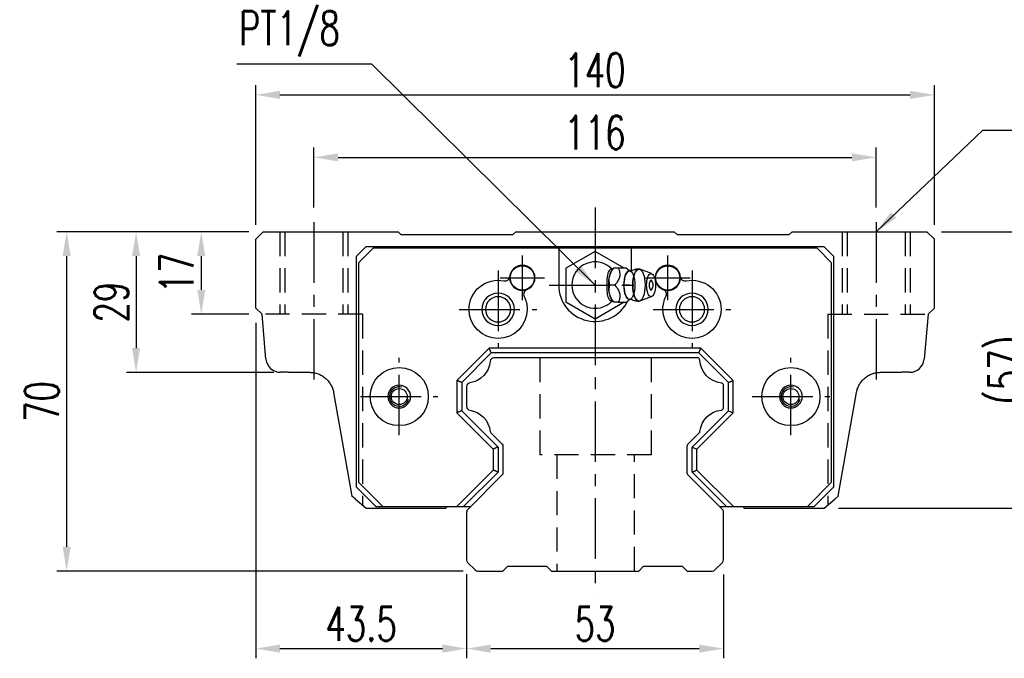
# Model space of a CAD drawing. Header units: millimetres. Extents: x 710 to 1313, y 178 to 430.
# Tile 1 of 37: x 710 to 913, y 188 to 320. Entities that reach past the tile are written whole.
import ezdxf

# ---------------------------------------------------------------- set-up
doc = ezdxf.new("R2010")
doc.units = ezdxf.units.MM
doc.header["$LTSCALE"] = 10
doc.linetypes.add('CENTER', pattern=[2, 1.25, -0.25, 0.25, -0.25])
doc.linetypes.add('DASHED', pattern=[0.75, 0.5, -0.25])
for name, color, linetype in [('2', 7, 'Continuous'), ('4', 7, 'Continuous'), ('CL', 1, 'CENTER'), ('DIM', 4, 'Continuous'), ('HID', 2, 'DASHED'), ('OUT', 3, 'Continuous')]:
    doc.layers.add(name, color=color, linetype=linetype)
doc.styles.add('DIM-7', font='SIMPLEX.shx', dxfattribs={"width": 0.7, "bigfont": 'chineset.shx'})
doc.dimstyles.new('CNS', dxfattribs={"dimtxt": 3.5, "dimasz": 2.5, "dimexe": 1, "dimexo": 1.5, "dimgap": 0.09, "dimtad": 0, "dimdsep": 46, "dimtxsty": 'DIM-7', "dimcen": 0.09, "dimclrd": 1, "dimclre": 1, "dimclrt": 4, "dimadec": 0, "dimazin": 0, "dimtfac": 1, "dimtix": 1, "dimtmove": 2, "dimatfit": 3, "dimfxl": 1, "dimtvp": 0.971429, "dimtolj": 1, "dimarcsym": 0})

# ---------------------------------------------------------------- blocks, each defined once
blk = doc.blocks.new('*D84')
at = {"layer": 'DEFPOINTS', "color": 0, "transparency": 16777216}
for p in [(898.33, 304.13), (758.33, 274.32), (898.33, 274.32)]:
    blk.add_point(p, dxfattribs=at)
at = {"layer": 'DIM', "color": 7, "lineweight": -2, "transparency": 16777216}
for p, q in [((758.33, 277.32), (758.33, 306.13)), ((898.33, 277.32), (898.33, 306.13)), ((763.33, 304.13), (893.33, 304.13))]:
    blk.add_line(p, q, dxfattribs=at)
at = {"layer": 'DIM', "color": 7, "transparency": 16777216}
for points in [[(763.33, 304.96), (763.33, 303.29), (758.33, 304.13)], [(893.33, 304.96), (893.33, 303.29), (898.33, 304.13)]]:
    blk.add_solid(points, dxfattribs=at)
at = {"layer": 'DIM', "color": 7, "transparency": 16777216, "insert": (828.33, 309.23), "char_height": 7, "attachment_point": 5, "style": 'DIM-7'}
blk.add_mtext('\\A1;140', dxfattribs=at)
blk = doc.blocks.new('*D85')
at = {"layer": 'DEFPOINTS', "color": 0, "transparency": 16777216}
for p in [(886.33, 291.24), (770.33, 277.87), (886.33, 277.87)]:
    blk.add_point(p, dxfattribs=at)
at = {"layer": 'DIM', "color": 7, "lineweight": -2, "transparency": 16777216}
for p, q in [((770.33, 280.87), (770.33, 293.24)), ((886.33, 280.87), (886.33, 293.24)), ((775.33, 291.24), (881.33, 291.24))]:
    blk.add_line(p, q, dxfattribs=at)
at = {"layer": 'DIM', "color": 7, "transparency": 16777216}
for points in [[(775.33, 292.07), (775.33, 290.4), (770.33, 291.24)], [(881.33, 292.07), (881.33, 290.4), (886.33, 291.24)]]:
    blk.add_solid(points, dxfattribs=at)
at = {"layer": 'DIM', "color": 7, "transparency": 16777216, "insert": (828.33, 296.34), "char_height": 7, "attachment_point": 5, "style": 'DIM-7'}
blk.add_mtext('\\A1;116', dxfattribs=at)
blk = doc.blocks.new('*D86')
at = {"layer": 'DEFPOINTS', "color": 0, "transparency": 16777216}
for p in [(896.78, 275.87), (875.57, 218.87), (921.08, 218.87)]:
    blk.add_point(p, dxfattribs=at)
at = {"layer": 'DIM', "color": 7, "lineweight": -2, "transparency": 16777216}
for p, q in [((899.78, 275.87), (923.08, 275.87)), ((921.08, 270.87), (921.08, 223.87)), ((878.57, 218.87), (923.08, 218.87))]:
    blk.add_line(p, q, dxfattribs=at)
at = {"layer": 'DIM', "color": 7, "transparency": 16777216}
for points in [[(920.25, 270.87), (921.91, 270.87), (921.08, 275.87)], [(920.25, 223.87), (921.91, 223.87), (921.08, 218.87)]]:
    blk.add_solid(points, dxfattribs=at)
at = {"layer": 'DIM', "color": 7, "transparency": 16777216, "insert": (914.15, 247.37), "char_height": 7, "attachment_point": 5, "rotation": 90, "style": 'DIM-7'}
blk.add_mtext('\\A1;(57)', dxfattribs=at)
blk = doc.blocks.new('*D87')
at = {"layer": 'DEFPOINTS', "color": 0, "transparency": 16777216}
for p in [(801.83, 208.19), (854.83, 208.18), (854.83, 189.86)]:
    blk.add_point(p, dxfattribs=at)
at = {"layer": 'DIM', "color": 7, "lineweight": -2, "transparency": 16777216}
for p, q in [((801.83, 205.19), (801.83, 187.86)), ((854.83, 205.18), (854.83, 187.86)), ((806.83, 189.86), (849.83, 189.86))]:
    blk.add_line(p, q, dxfattribs=at)
at = {"layer": 'DIM', "color": 7, "transparency": 16777216}
for points in [[(806.83, 190.69), (806.83, 189.02), (801.83, 189.86)], [(849.83, 190.69), (849.83, 189.02), (854.83, 189.86)]]:
    blk.add_solid(points, dxfattribs=at)
at = {"layer": 'DIM', "color": 7, "transparency": 16777216, "insert": (828.33, 194.96), "char_height": 7, "attachment_point": 5, "style": 'DIM-7'}
blk.add_mtext('\\A1;53', dxfattribs=at)
blk = doc.blocks.new('*D88')
at = {"layer": 'DEFPOINTS', "color": 0, "transparency": 16777216}
for p in [(758.33, 260.09), (801.83, 208.19), (801.83, 189.86)]:
    blk.add_point(p, dxfattribs=at)
at = {"layer": 'DIM', "color": 7, "lineweight": -2, "transparency": 16777216}
for p, q in [((758.33, 257.09), (758.33, 187.86)), ((801.83, 205.19), (801.83, 187.86)), ((763.33, 189.86), (796.83, 189.86))]:
    blk.add_line(p, q, dxfattribs=at)
at = {"layer": 'DIM', "color": 7, "transparency": 16777216}
for points in [[(763.33, 190.69), (763.33, 189.02), (758.33, 189.86)], [(796.83, 190.69), (796.83, 189.02), (801.83, 189.86)]]:
    blk.add_solid(points, dxfattribs=at)
at = {"layer": 'DIM', "color": 7, "transparency": 16777216, "insert": (780.08, 194.96), "char_height": 7, "attachment_point": 5, "style": 'DIM-7'}
blk.add_mtext('\\A1;43.5', dxfattribs=at)
blk = doc.blocks.new('*D89')
at = {"layer": 'DEFPOINTS', "color": 0, "transparency": 16777216}
for p in [(759.88, 275.87), (747.1, 258.87), (759.88, 258.87)]:
    blk.add_point(p, dxfattribs=at)
at = {"layer": 'DIM', "color": 7, "lineweight": -2, "transparency": 16777216}
for p, q in [((756.88, 275.87), (745.1, 275.87)), ((747.1, 270.87), (747.1, 263.87)), ((756.88, 258.87), (745.1, 258.87))]:
    blk.add_line(p, q, dxfattribs=at)
at = {"layer": 'DIM', "color": 7, "transparency": 16777216}
for points in [[(746.27, 270.87), (747.93, 270.87), (747.1, 275.87)], [(746.27, 263.87), (747.93, 263.87), (747.1, 258.87)]]:
    blk.add_solid(points, dxfattribs=at)
at = {"layer": 'DIM', "color": 7, "transparency": 16777216, "insert": (742, 267.37), "char_height": 7, "attachment_point": 5, "rotation": 90, "style": 'DIM-7'}
blk.add_mtext('\\A1;17', dxfattribs=at)
blk = doc.blocks.new('*D90')
at = {"layer": 'DEFPOINTS', "color": 0, "transparency": 16777216}
for p in [(759.88, 275.87), (733.65, 246.87), (765.07, 246.87)]:
    blk.add_point(p, dxfattribs=at)
at = {"layer": 'DIM', "color": 7, "lineweight": -2, "transparency": 16777216}
for p, q in [((756.88, 275.87), (731.65, 275.87)), ((733.65, 270.87), (733.65, 251.87)), ((762.07, 246.87), (731.65, 246.87))]:
    blk.add_line(p, q, dxfattribs=at)
at = {"layer": 'DIM', "color": 7, "transparency": 16777216}
for points in [[(732.82, 270.87), (734.48, 270.87), (733.65, 275.87)], [(732.82, 251.87), (734.48, 251.87), (733.65, 246.87)]]:
    blk.add_solid(points, dxfattribs=at)
at = {"layer": 'DIM', "color": 7, "transparency": 16777216, "insert": (728.55, 261.37), "char_height": 7, "attachment_point": 5, "rotation": 90, "style": 'DIM-7'}
blk.add_mtext('\\A1;29', dxfattribs=at)
blk = doc.blocks.new('*D91')
at = {"layer": 'DEFPOINTS', "color": 0, "transparency": 16777216}
for p in [(759.88, 275.87), (719.33, 205.87), (804.15, 205.87)]:
    blk.add_point(p, dxfattribs=at)
at = {"layer": 'DIM', "color": 7, "lineweight": -2, "transparency": 16777216}
for p, q in [((756.88, 275.87), (717.33, 275.87)), ((719.33, 270.87), (719.33, 210.87)), ((801.15, 205.87), (717.33, 205.87))]:
    blk.add_line(p, q, dxfattribs=at)
at = {"layer": 'DIM', "color": 7, "transparency": 16777216}
for points in [[(718.5, 270.87), (720.17, 270.87), (719.33, 275.87)], [(718.5, 210.87), (720.17, 210.87), (719.33, 205.87)]]:
    blk.add_solid(points, dxfattribs=at)
at = {"layer": 'DIM', "color": 7, "transparency": 16777216, "insert": (714.23, 240.87), "char_height": 7, "attachment_point": 5, "rotation": 90, "style": 'DIM-7'}
blk.add_mtext('\\A1;70', dxfattribs=at)

msp = doc.modelspace()

# ---------------------------------------------------------------- linework, layer by layer
at = {"layer": '2', "color": 7, "linetype": 'DASHED'}
for p, q in [((763.334, 275.874), (763.334, 258.874)), ((764.334, 275.874), (764.334, 258.874)), ((776.334, 275.874), (776.334, 258.874)), ((777.334, 275.874), (777.334, 258.874)), ((879.334, 275.874), (879.334, 258.874)), ((880.334, 275.874), (880.334, 258.874)), ((892.334, 275.874), (892.334, 258.874)), ((893.334, 275.874), (893.334, 258.874)), ((780.334, 258.874), (759.884, 258.874)), ((780.334, 258.874), (780.334, 219.512)), ((876.334, 258.874), (896.784, 258.874)), ((876.334, 258.874), (876.334, 219.512)), ((816.952, 249.874), (816.952, 229.874)), ((839.952, 229.874), (839.952, 249.874)), ((839.952, 229.874), (816.952, 229.874)), ((820.452, 229.874), (820.452, 205.874)), ((836.452, 205.874), (836.452, 229.874))]:
    msp.add_line(p, q, dxfattribs=at)
at = {"layer": '2', "color": 7, "linetype": 'Continuous'}
for p, q in [((828.334, 271.803), (822.334, 268.339)), ((834.334, 268.339), (828.334, 271.803)), ((822.334, 268.339), (822.334, 261.41)), ((832.162, 268.376), (831.854, 268.01)), ((834.775, 268.374), (833.179, 268.374)), ((840.01, 267.251), (837.563, 268.143)), ((837.563, 261.606), (840.01, 262.497)), ((822.334, 261.41), (828.334, 257.946)), ((828.334, 257.946), (834.334, 261.41)), ((831.854, 261.739), (832.162, 261.373)), ((849.456, 249.874), (807.448, 249.874)), ((801.834, 243.945), (801.834, 239.803)), ((854.834, 239.582), (854.834, 244.166)), ((806.834, 234.375), (809.188, 232.022)), ((847.48, 232.019), (849.834, 234.373)), ((809.334, 231.668), (809.334, 226.08)), ((847.334, 226.082), (847.334, 231.666)), ((809.188, 225.726), (802.127, 218.665)), ((854.541, 218.668), (847.48, 225.729)), ((801.834, 217.958), (801.834, 208.186)), ((854.834, 208.183), (854.834, 217.961)), ((802.054, 207.656), (803.615, 206.094)), ((853.055, 206.094), (854.614, 207.653)), ((804.146, 205.874), (809.336, 205.874)), ((809.336, 205.874), (810.335, 206.873)), ((810.335, 206.874), (818.334, 206.874)), ((818.335, 206.875), (819.335, 205.874)), ((819.335, 205.874), (837.334, 205.874)), ((837.335, 205.874), (838.335, 206.874)), ((838.334, 206.874), (846.334, 206.874)), ((846.335, 206.875), (847.335, 205.875)), ((847.335, 205.874), (852.525, 205.874))]:
    msp.add_line(p, q, dxfattribs=at)
for centre, radius, start, end in [((828.334, 264.874), 4.8, 41.84413, 318.15588), ((838.482, 264.874), 1.817, 0, 25.36197), ((838.482, 264.874), 1.817, 334.63803, 0), ((807.448, 249.124), 0.75, 90, 175.35118), ((849.456, 249.374), 0.5, 2.22905, 90), ((802.584, 243.945), 0.75, 98.23971, 180), ((854.334, 244.166), 0.5, 0, 84.02428), ((802.584, 239.803), 0.75, 180, 261.76029), ((854.334, 239.582), 0.5, 275.97572, 0), ((807.187, 234.729), 0.5, 185.97786, 225), ((849.481, 234.726), 0.5, 314.99998, 354.04843), ((802.834, 217.958), 1, 135.00001, 180), ((853.834, 217.961), 1, 0, 45), ((802.584, 208.186), 0.75, 180, 225.00008), ((854.084, 208.183), 0.75, 314.99994, 0), ((804.146, 206.624), 0.75, 225.00008, 270), ((852.525, 206.624), 0.75, 270, 314.99994)]:
    msp.add_arc(centre, radius, start, end, dxfattribs=at)
at = {"layer": '2', "color": 7, "linetype": 'Continuous', "extrusion": (0, 0, -1)}
for centre, radius, start, end in [((-801.767, 249.586), 4.95, 184.64882, 261.76029), ((-854.901, 249.586), 4.95, 275.97572, 357.77095), ((-801.767, 234.161), 4.95, 98.23971, 174.02214), ((-854.901, 234.161), 4.95, 5.95157, 84.02428), ((-808.834, 231.668), 0.5, 135, 180), ((-847.834, 231.666), 0.5, 0, 45.00002), ((-808.834, 226.08), 0.5, 180, 224.99999), ((-847.834, 226.082), 0.5, 315, 0)]:
    msp.add_arc(centre, radius, start, end, dxfattribs=at)
at = {"layer": '2', "color": 7, "linetype": 'Continuous'}
for centre, major_axis, start_param, end_param in [((837.389, 264.874), (0, 3.3), 0, 3.1415926), ((837.389, 264.874), (0, 3.3), 6.1447586, 6.2831853), ((832.4, 264.874), (0, 3.445), 0.4270949, 2.7144982), ((835.422, 264.874), (0, 2.962), 0, 3.1415928), ((835.422, 264.874), (0, 2.962), 6.0887993, 6.2831853), ((839.884, 264.874), (0, 1), 0, 3.1415928), ((839.884, 264.874), (0, 1), 5.6040129, 6.2831853), ((839.884, 264.874), (0, 1), 3.1415926, 3.8208643), ((835.422, 264.874), (0, 2.962), 3.1415926, 3.3370582), ((837.389, 264.874), (0, 3.3), 3.1415927, 3.2801171)]:
    msp.add_ellipse(centre, major_axis=major_axis, ratio=0.382683, start_param=start_param, end_param=end_param, dxfattribs=at)
for centre, major_axis in [((837.389, 264.874), (0, 3.3)), ((835.422, 264.874), (0, 2.962)), ((839.884, 264.874), (0, 2.4))]:
    msp.add_ellipse(centre, major_axis=major_axis, ratio=0.382683, dxfattribs=at)
for points, knots in [([(831.901, 261.686), (831.856, 261.652), (831.81, 261.628), (831.673, 261.588), (831.58, 261.602), (831.405, 261.713), (831.322, 261.808), (831.178, 262.058), (831.115, 262.214), (831.006, 262.574), (830.961, 262.784), (830.869, 263.38), (830.841, 263.791), (830.808, 264.791), (830.81, 265.396), (830.867, 266.291), (830.899, 266.599), (830.992, 267.117), (831.049, 267.34), (831.187, 267.715), (831.272, 267.872), (831.443, 268.07), (831.531, 268.126), (831.703, 268.158), (831.791, 268.137), (831.883, 268.076), (831.892, 268.07), (831.901, 268.063)], [0, 0, 0, 0, 0.0360275, 0.0360275, 0.1070265, 0.1070265, 0.1753847, 0.1753847, 0.2415106, 0.2415106, 0.3113086, 0.3113086, 0.4329125, 0.4329125, 0.6100429, 0.6100429, 0.7029399, 0.7029399, 0.7803107, 0.7803107, 0.858407, 0.858407, 0.9263707, 0.9263707, 0.9927712, 0.9927712, 1, 1, 1, 1]), ([(831.404, 264.875), (831.234, 265.421), (831.156, 266.007), (831.423, 267.229), (831.763, 267.824), (832.178, 268.374)], [0, 0, 0, 0, 0.5, 0.5, 1, 1, 1, 1]), ([(833.179, 268.374), (833.298, 268.028), (833.409, 267.674), (833.466, 267.045), (833.449, 266.777), (833.303, 266.249), (833.176, 265.987), (832.842, 265.44), (832.626, 265.155), (832.405, 264.875)], [0, 0, 0, 0, 0.316279, 0.316279, 0.5305075, 0.5305075, 0.7443494, 0.7443494, 1, 1, 1, 1]), ([(835.666, 267.778), (835.491, 267.864), (835.162, 268.05), (834.859, 268.286), (834.76, 268.389), (834.759, 268.39)], [0, 0, 0, 0, 0.4665667, 0.9926759, 1, 1, 1, 1]), ([(837.389, 268.153), (837.225, 268.163), (836.825, 268.152), (836.284, 268.007), (835.94, 267.834), (835.812, 267.756)], [0, 0, 0, 0, 0.2958099, 0.7301371, 1, 1, 1, 1]), ([(835.809, 267.773), (835.811, 267.773), (835.809, 267.772), (835.675, 267.763), (835.66, 267.771), (835.656, 267.776)], [0, 0, 0, 0, 0.2139158, 0.7161953, 1, 1, 1, 1]), ([(832.178, 261.375), (831.765, 261.921), (831.429, 262.507), (831.156, 263.729), (831.233, 264.324), (831.404, 264.874)], [0, 0, 0, 0, 0.5, 0.5, 1, 1, 1, 1]), ([(832.405, 264.874), (832.677, 264.528), (832.945, 264.174), (833.28, 263.545), (833.381, 263.277), (833.469, 262.749), (833.457, 262.487), (833.365, 261.94), (833.275, 261.655), (833.179, 261.375)], [0, 0, 0, 0, 0.316279, 0.316279, 0.5305075, 0.5305075, 0.7443494, 0.7443494, 1, 1, 1, 1]), ([(833.179, 261.374), (833.734, 261.374), (834.295, 261.374), (834.752, 261.374), (834.79, 261.374), (834.776, 261.374)], [0, 0, 0, 0, 0.6004936, 0.6004936, 1, 1, 1, 1]), ([(834.777, 261.371), (834.795, 261.389), (834.935, 261.527), (835.238, 261.756), (835.554, 261.914), (835.665, 261.964)], [0, 0, 0, 0, 0.0950335, 0.7034174, 1, 1, 1, 1]), ([(835.651, 261.97), (835.668, 261.979), (835.699, 261.999), (835.835, 261.96), (835.822, 261.971), (835.82, 261.973)], [0, 0, 0, 0, 0.3884838, 0.9316371, 1, 1, 1, 1]), ([(835.817, 261.992), (835.947, 261.912), (836.292, 261.738), (836.833, 261.598), (837.228, 261.584), (837.389, 261.592)], [0, 0, 0, 0, 0.2760067, 0.7089354, 1, 1, 1, 1])]:
    msp.add_open_spline(points, degree=3, knots=knots, dxfattribs=at)
for points, degree in [([(832.178, 268.374), (832.167, 268.374), (832.161, 268.374), (832.161, 268.374)], 3), ([(833.179, 268.374), (832.178, 268.374)], 1), ([(832.405, 264.874), (831.404, 264.874)], 1), ([(833.179, 261.374), (832.178, 261.374)], 1)]:
    msp.add_open_spline(points, degree=degree, dxfattribs=at)
at = {"layer": '4', "color": 7, "linetype": 'DASHED'}
msp.add_open_spline([(835.499, 264.874), (834.498, 264.874)], degree=1, dxfattribs=at)
at = {"layer": 'CL', "color": 7}
for p, q in [((828.334, 280.874), (828.334, 200.874)), ((770.334, 277.874), (770.334, 244.798)), ((886.334, 277.874), (886.334, 244.798)), ((813.334, 261.774), (813.334, 270.974)), ((843.334, 261.774), (843.334, 270.974)), ((808.334, 267.874), (808.334, 251.874)), ((808.734, 266.374), (817.934, 266.374)), ((838.734, 266.374), (847.934, 266.374)), ((848.334, 267.874), (848.334, 251.874)), ((818.834, 264.874), (837.834, 264.874)), ((800.334, 259.874), (816.334, 259.874)), ((840.334, 259.874), (856.334, 259.874)), ((787.934, 233.874), (787.934, 249.874)), ((868.734, 233.874), (868.734, 249.874)), ((779.934, 241.874), (795.934, 241.874)), ((860.734, 241.874), (876.734, 241.874))]:
    msp.add_line(p, q, dxfattribs=at)
at = {"layer": 'HID', "color": 7}
for p, q in [((799.834, 245.203), (799.834, 245.204)), ((856.834, 245.202), (856.834, 245.202)), ((807.334, 231.044), (807.334, 231.045))]:
    msp.add_line(p, q, dxfattribs=at)
at = {"layer": 'OUT', "color": 7}
for p, q in [((759.884, 275.874), (758.334, 274.324)), ((758.334, 260.094), (758.334, 274.324)), ((759.884, 275.874), (787.684, 275.874)), ((788.334, 275.224), (787.684, 275.874)), ((811.334, 275.224), (788.334, 275.224)), ((811.984, 275.874), (811.334, 275.224)), ((811.984, 275.874), (844.684, 275.874)), ((845.334, 275.224), (844.684, 275.874)), ((868.334, 275.224), (845.334, 275.224)), ((868.984, 275.874), (868.334, 275.224)), ((868.984, 275.874), (896.784, 275.874)), ((898.334, 274.324), (896.784, 275.874)), ((898.334, 260.094), (898.334, 274.324)), ((779.134, 270.875), (781.133, 272.874)), ((782.534, 272.474), (779.534, 269.474)), ((781.133, 272.874), (875.535, 272.874)), ((874.134, 272.474), (782.534, 272.474)), ((820.834, 272.474), (820.834, 264.874)), ((835.834, 267.77), (835.834, 272.474)), ((877.134, 269.474), (874.134, 272.474)), ((875.535, 272.874), (877.534, 270.875)), ((779.134, 223.174), (779.134, 270.875)), ((877.534, 270.875), (877.534, 223.174)), ((779.534, 269.474), (779.534, 224.174)), ((877.134, 224.174), (877.134, 269.474)), ((758.334, 260.094), (759.634, 258.874)), ((897.034, 258.874), (898.334, 260.094)), ((760.444, 249.613), (759.634, 258.874)), ((897.034, 258.874), (896.224, 249.613)), ((806.505, 251.874), (799.834, 245.203)), ((850.161, 251.874), (806.505, 251.874)), ((806.919, 250.874), (806.505, 251.874)), ((856.834, 245.202), (850.161, 251.874)), ((806.919, 250.874), (800.834, 244.789)), ((849.747, 250.874), (806.919, 250.874)), ((855.834, 244.787), (849.747, 250.874)), ((765.066, 246.874), (763.433, 246.874)), ((765.066, 246.874), (769.462, 246.874)), ((887.206, 246.874), (891.602, 246.874)), ((893.235, 246.874), (891.602, 246.874)), ((799.834, 245.203), (799.834, 238.544)), ((800.834, 244.789), (800.834, 238.959)), ((855.834, 238.96), (855.834, 244.787)), ((856.834, 238.546), (856.834, 245.202)), ((774.386, 242.743), (778.16, 221.337)), ((878.508, 221.337), (882.282, 242.743)), ((799.834, 238.544), (807.334, 231.044)), ((800.834, 238.959), (808.334, 231.459)), ((848.334, 231.46), (855.834, 238.96)), ((849.334, 231.046), (856.834, 238.546)), ((855.834, 238.96), (856.834, 238.546)), ((807.334, 231.044), (807.334, 226.702)), ((808.334, 231.459), (808.334, 226.287)), ((848.334, 226.287), (848.334, 231.46)), ((848.334, 231.46), (849.334, 231.046)), ((849.334, 226.702), (849.334, 231.046)), ((807.334, 226.702), (799.807, 219.174)), ((808.334, 226.287), (801.221, 219.174)), ((855.447, 219.174), (848.334, 226.287)), ((856.861, 219.174), (849.334, 226.702)), ((779.534, 224.174), (784.534, 219.174)), ((872.134, 219.174), (877.134, 224.174)), ((779.134, 223.174), (783.134, 219.174)), ((873.534, 219.174), (877.534, 223.174)), ((778.834, 220.771), (778.16, 221.337)), ((778.834, 220.771), (781.094, 218.874)), ((875.574, 218.874), (877.834, 220.771)), ((878.508, 221.337), (877.834, 220.771)), ((781.094, 218.874), (797.574, 218.874)), ((783.134, 219.174), (784.534, 219.174)), ((784.534, 219.174), (802.636, 219.174)), ((797.574, 218.874), (797.874, 219.174)), ((854.035, 219.174), (872.134, 219.174)), ((858.794, 219.174), (859.094, 218.874)), ((859.094, 218.874), (875.574, 218.874)), ((872.134, 219.174), (873.534, 219.174))]:
    msp.add_line(p, q, dxfattribs=at)
for centre, radius in [((813.334, 266.364), 2.5), ((843.334, 266.364), 2.5), ((787.934, 241.874), 1.65), ((868.734, 241.874), 1.65)]:
    msp.add_circle(centre, radius, dxfattribs=at)
at = {"layer": 'OUT', "color": 7, "extrusion": (0, 0, -1)}
for centre in [(-808.334, 259.874), (-848.334, 259.874)]:
    msp.add_circle(centre, 2.6, dxfattribs=at)
at = {"layer": 'OUT', "color": 7}
for centre, radius, start, end in [((813.334, 266.374), 2.6, 0, 180), ((843.334, 266.374), 2.6, 0, 180), ((809.752, 266.729), 1, 258.31645, 354.34133), ((813.334, 266.374), 2.6, 180, 0), ((843.334, 266.374), 2.6, 180, 0), ((846.916, 266.729), 1, 185.65867, 281.68355), ((828.334, 264.874), 7.5, 180, 334.50068), ((808.334, 259.874), 3.35, 0, 180), ((814.596, 263.003), 1, 110.52149, 206.54637), ((842.072, 263.003), 1, 333.45363, 69.47851), ((848.334, 259.874), 3.35, 0, 180), ((808.334, 259.874), 3.35, 180, 0), ((848.334, 259.874), 3.35, 180, 0), ((763.433, 249.874), 3, 185, 270), ((893.235, 249.874), 3, 270, 355), ((787.934, 241.874), 2.35, 0, 180), ((787.934, 241.874), 2, 75, 345), ((868.734, 241.874), 2.35, 0, 180), ((868.734, 241.874), 2, 75, 345), ((787.934, 241.874), 2.35, 180, 0), ((868.734, 241.874), 2.35, 180, 0)]:
    msp.add_arc(centre, radius, start, end, dxfattribs=at)
at = {"layer": 'OUT', "color": 7, "extrusion": (0, 0, -1)}
for centre, start, end in [((-808.334, 259.874), 0, 101.68355), ((-848.334, 259.874), 78.31645, 180), ((-808.334, 259.874), 153.45363, 180), ((-848.334, 259.874), 0, 26.54637), ((-808.334, 259.874), 180, 0), ((-848.334, 259.874), 180, 0), ((-787.934, 241.874), 0, 180), ((-868.734, 241.874), 0, 180), ((-787.934, 241.874), 180, 0), ((-868.734, 241.874), 180, 0)]:
    msp.add_arc(centre, 6, start, end, dxfattribs=at)
at = {"layer": 'OUT', "color": 7}
for points in [[(849.747, 250.874), (850.162, 251.874)], [(800.834, 244.789), (799.834, 245.203)], [(855.834, 244.787), (856.834, 245.202)], [(800.834, 238.959), (799.834, 238.545)], [(808.334, 231.459), (807.333, 231.045)], [(808.334, 226.287), (807.334, 226.702)], [(848.334, 226.287), (849.334, 226.702)]]:
    msp.add_open_spline(points, degree=1, dxfattribs=at)
for points in [[(769.462, 246.874), (769.757, 246.874), (770.049, 246.848), (770.624, 246.746), (770.911, 246.669), (771.462, 246.466), (771.725, 246.342), (772.226, 246.051), (772.467, 245.881), (772.908, 245.509), (773.11, 245.306), (773.48, 244.864), (773.648, 244.624), (773.935, 244.127), (774.057, 243.866), (774.257, 243.32), (774.335, 243.034), (774.386, 242.743)], [(882.282, 242.743), (882.334, 243.034), (882.41, 243.315), (882.608, 243.859), (882.731, 244.123), (883.022, 244.626), (883.187, 244.862), (883.555, 245.302), (883.76, 245.509), (884.203, 245.883), (884.439, 246.049), (884.939, 246.34), (885.206, 246.466), (885.757, 246.669), (886.039, 246.745), (886.615, 246.848), (886.91, 246.874), (887.206, 246.874)]]:
    msp.add_open_spline(points, degree=3, knots=[0, 0, 0, 0, 0.125, 0.125, 0.25, 0.25, 0.375, 0.375, 0.5, 0.5, 0.625, 0.625, 0.75, 0.75, 0.875, 0.875, 1, 1, 1, 1], dxfattribs=at)

# ---------------------------------------------------------------- texts
at = {"layer": 'DIM', "color": 7, "insert": (775.668, 312.065), "char_height": 7, "attachment_point": 9, "style": 'DIM-7'}
msp.add_mtext('\\A1;PT1/8', dxfattribs=at)

# ---------------------------------------------------------------- dimensions: what is measured, and where the dimension line sits
at = {"layer": 'DIM', "color": 7}
for base, p1, p2, angle, picture, middle in [((898.334, 304.128), (758.334, 274.324), (898.334, 274.324), 180, '*D84', (828.334, 309.228)), ((719.334, 205.874), (759.884, 275.874), (804.146, 205.874), 90, '*D91', (714.234, 240.874)), ((733.648, 246.874), (759.884, 275.874), (765.066, 246.874), 90, '*D90', (728.548, 261.374)), ((747.1, 258.874), (759.884, 275.874), (759.884, 258.874), 90, '*D89', (742, 267.374)), ((801.834, 189.857), (758.334, 260.094), (801.834, 208.186), 180, '*D88', (780.084, 194.957))]:
    dim = msp.add_linear_dim(base=base, p1=p1, p2=p2, angle=angle, dimstyle='CNS', override={"dimscale": 2, "dimgap": 0.8, "dimtad": 1, "dimclrd": 7, "dimclre": 7, "dimclrt": 7, "dimadec": 2, "dimazin": 2, "dimtmove": 1}, dxfattribs=at)
    dim.commit()
    dim.dimension.update_dxf_attribs({"geometry": picture, "text_midpoint": middle})
for base, p1, p2, picture, middle in [((886.334, 291.238), (770.334, 277.874), (886.334, 277.874), '*D85', (828.334, 296.338)), ((854.834, 189.857), (801.834, 208.186), (854.834, 208.183), '*D87', (828.334, 194.957))]:
    dim = msp.add_linear_dim(base=base, p1=p1, p2=p2, dimstyle='CNS', override={"dimscale": 2, "dimgap": 0.8, "dimtad": 1, "dimclrd": 7, "dimclre": 7, "dimclrt": 7, "dimadec": 2, "dimazin": 2, "dimtmove": 1}, dxfattribs=at)
    dim.commit()
    dim.dimension.update_dxf_attribs({"geometry": picture, "text_midpoint": middle})
dim = msp.add_linear_dim(base=(921.08, 218.874), p1=(896.784, 275.874), p2=(875.574, 218.874), angle=90, text='(<>)', dimstyle='CNS', override={"dimscale": 2, "dimgap": 0.8, "dimtad": 1, "dimclrd": 7, "dimclre": 7, "dimclrt": 7, "dimadec": 2, "dimazin": 2, "dimtmove": 1}, dxfattribs=at)
dim.commit()
dim.dimension.update_dxf_attribs({"geometry": '*D86', "text_midpoint": (914.147, 247.374)})

# ---------------------------------------------------------------- leaders
at = {"layer": 'DIM', "color": 7, "annotation_type": 0, "has_hookline": 1}
for points, hookline_direction, text_width in [([(828.334, 264.874), (782.268, 310.465), (777.268, 310.465)], 1, 21.233), ([(886.334, 275.874), (908.328, 296.874), (913.328, 296.874)], 0, 56.7)]:
    msp.add_leader(points, dimstyle='CNS', override={"dimscale": 2, "dimgap": 0.8, "dimtad": 1, "dimclrd": 7, "dimclre": 4, "dimadec": 2, "dimazin": 2, "dimtmove": 1}, dxfattribs=dict(at, hookline_direction=hookline_direction, text_width=text_width))

doc.saveas('drawing.dxf')
